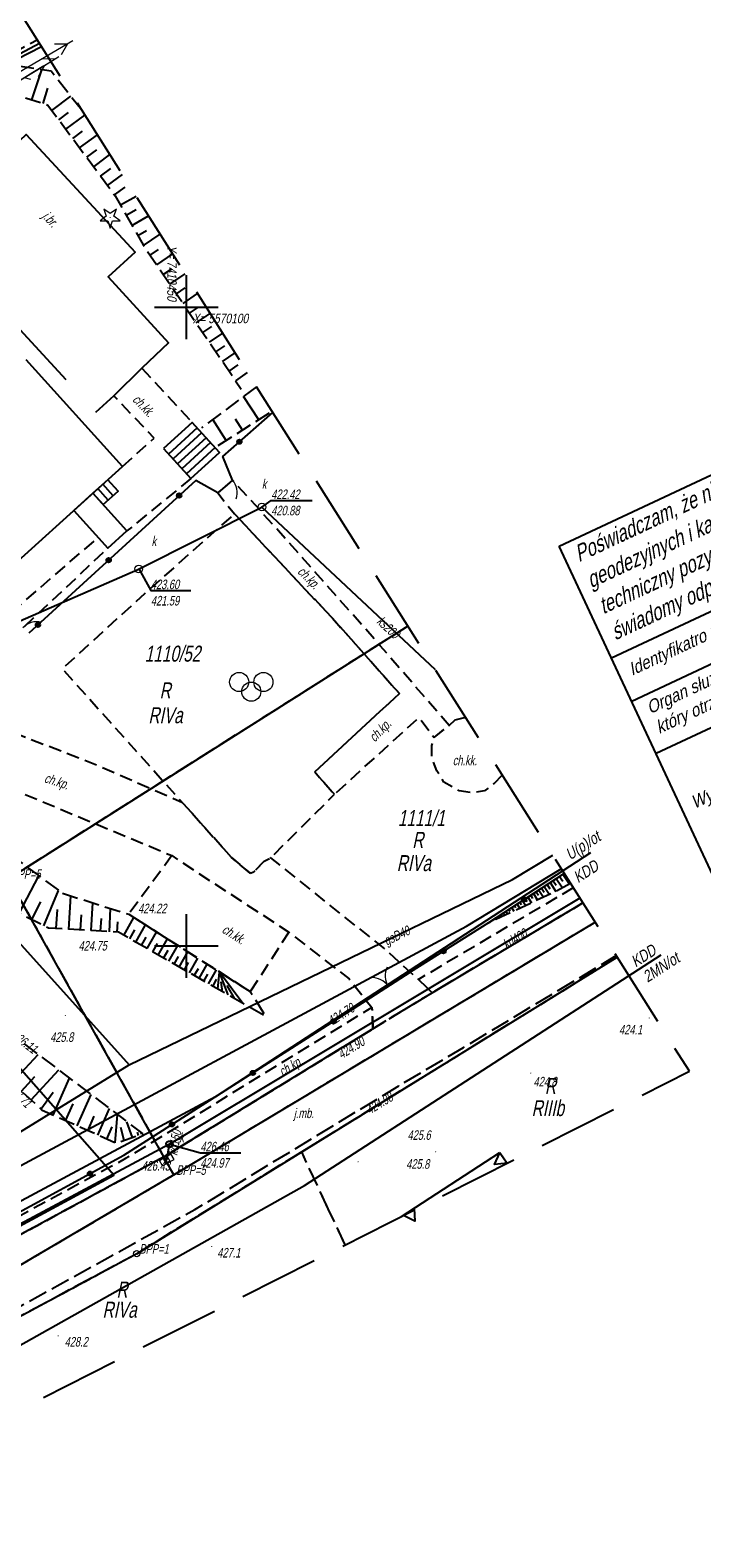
# Model space of a CAD drawing. Header units: metres. Extents: x 7409830 to 7410585, y 5569753 to 5570192.
# Tile 32 of 34: x 7410438 to 7410490, y 5570004 to 5570122. Entities that reach past the tile are written whole.
import ezdxf
from ezdxf.enums import TextEntityAlignment as Align

# ---------------------------------------------------------------- set-up
doc = ezdxf.new("R2010")
doc.units = ezdxf.units.M
doc.header["$MEASUREMENT"] = 0
for name, pattern in [('1.5_0.5', [2, 1.5, -0.5]), ('218-500', [1, 0.5, -0.5]), ('DGN Style 3', [8.758007, 6.255719, -2.502288]), ('mz1.0_0.5', [1.5, 1, -0.5]), ('mz1.25_0.5', [1.75, 1.25, -0.5])]:
    doc.linetypes.add(name, pattern=pattern)
for name, color, linetype in [('202-Punkt graniczny stabilizowany trwale', 8, 'Continuous'), ('203-Punkt załamania granicy działki nie stabilizowany', 8, 'Continuous'), ('209-Opis konturu klasyfikacyjnego', 8, 'Continuous'), ('210-Oznaczenie użytku', 8, 'Continuous'), ('211-Nr działki', 8, 'Continuous'), ('217-Granica konturu klasyfikcyjnego', 8, 'Continuous'), ('218-Granica użytku', 8, 'Continuous'), ('219-Linia granicy', 8, 'Continuous'), ('312-Budynek (powierzchnia)', 8, 'Continuous'), ('352-schody (powierzchnia)', 8, 'Continuous'), ('_BPP1-2', 8, 'Continuous'), ('_BPP3-5', 8, 'Continuous'), ('_MAPA', 8, 'Continuous'), ('_MAPA-TABELKA', 8, 'Continuous'), ('_MPZP_linie zagospodarowania', 8, 'Continuous'), ('_MPZP_NLZ', 8, 'Continuous'), ('_Zakres', 8, 'Continuous'), ('brama (linia)', 8, 'Continuous'), ('brama (linia) - symbol', 8, 'Continuous'), ('chodnik (powierzchnia)', 8, 'Continuous'), ('chodnik (powierzchnia)-Atr17', 8, 'Continuous'), ('drzewo iglaste (punkt)', 8, 'Continuous'), ('furtka (linia)', 8, 'Continuous'), ('furtka (linia) - symbol', 8, 'Continuous'), ('jezdnia (powierzchnia)', 8, 'Continuous'), ('jezdnia (powierzchnia)-Atr17', 8, 'Continuous'), ('komora podziemna - przewód kanalizacyjny (powierzchnia)', 8, 'Continuous'), ('kratka ściekowa (punkt)', 8, 'Continuous'), ('krawężnik (linia)', 8, 'Continuous'), ('latarnia na słupie lub maszcie (punkt)', 8, 'Continuous'), ('mapa krzyze', 8, 'Continuous'), ('ogrodzenie trwałe (linia)', 8, 'Continuous'), ('plac gier i zabaw (powierzchnia)', 8, 'Continuous'), ('plac gier i zabaw (powierzchnia) - symbol', 8, 'Continuous'), ('przewód elektroenergetyczny (linia)', 8, 'Continuous'), ('przewód elektroenergetyczny niskiego napięcia (linia) - symbol', 8, 'Continuous'), ('przewód gazowy (linia)', 8, 'Continuous'), ('przewód gazowy (linia)-Atr1', 8, 'Continuous'), ('przewód kanalizacyjny (linia)', 8, 'Continuous'), ('przewód kanalizacyjny (linia)-Atr1', 8, 'Continuous'), ('przewód telekomunikacyjny (linia) - symbol', 8, 'Continuous'), ('przewód wodociągowy (linia)', 8, 'Continuous'), ('punkt o określonej wysokości (sieć kanalizacyjna)', 8, 'Continuous'), ('punkt o określonej wysokości (sieć kanalizacyjna)-Atr2', 8, 'Continuous'), ('punkt o określonej wysokości (sieć kanalizacyjna)-Atr3', 8, 'Continuous'), ('punkt wysokościowy naturalny', 8, 'Continuous'), ('punkt wysokościowy naturalny-Atr2', 8, 'Continuous'), ('punkt wysokościowy sztuczny', 8, 'Continuous'), ('punkt wysokościowy sztuczny-Atr2', 8, 'Continuous'), ('skarpa nieumocniona (powierzchnia)', 8, 'Continuous'), ('studzienka okrągła - przewód kanalizacyjny (punkt)', 8, 'Continuous'), ('studzienka okrągła - przewód kanalizacyjny (punkt)-Atr17', 8, 'Continuous'), ('SUPE04', 8, 'Continuous'), ('właz okrągły - siec kanalizacyjna (punkt)', 8, 'Continuous'), ('właz okrągły - siec kanalizacyjna (punkt)-Atr17', 8, 'Continuous')]:
    doc.layers.add(name, color=color, linetype=linetype)
doc.styles.add('mk2012', font='ITALIC_1250.shx', dxfattribs={"width": 0.8, "height": 0.9})
doc.styles.get("Standard").update_dxf_attribs({"font": 'arial.ttf'})
doc.styles.add('Style-WORKING_1250 I 0.20944', font='WORKING_1250.shx', dxfattribs={"oblique": 12})

# ---------------------------------------------------------------- blocks, each defined once
blk = doc.blocks.new('203_1')
at = {"layer": '203-Punkt załamania granicy działki nie stabilizowany', "linetype": 'Continuous', "lineweight": 13}
h = blk.add_hatch(color=96, dxfattribs=at)
edge = h.paths.add_edge_path()
edge.add_arc((0, 0), 0.45, 0, 360)
blk = doc.blocks.new('202_1')
at = {"layer": '202-Punkt graniczny stabilizowany trwale', "color": 96, "linetype": 'Continuous', "lineweight": 13}
blk.add_circle((0, 0), 2.5, dxfattribs=at)
blk = doc.blocks.new('506_1')
at = {"layer": 'punkt o określonej wysokości (sieć kanalizacyjna)', "color": 36, "linetype": 'Continuous', "lineweight": 13}
blk.add_circle((0, 0), 3, dxfattribs=at)
blk = doc.blocks.new('515_2')
at = {"layer": 'latarnia na słupie lub maszcie (punkt)', "color": 7, "linetype": 'Continuous', "lineweight": 13}
for p, q in [((0, 7.5), (0, 12.5)), ((7.5, 0), (12.5, 0)), ((-12.5, 0), (-7.5, 0)), ((0, -12.5), (0, -7.5))]:
    blk.add_line(p, q, dxfattribs=at)
blk = doc.blocks.new('921_1')
at = {"layer": 'drzewo iglaste (punkt)', "linetype": 'Continuous', "lineweight": 13}
h = blk.add_hatch(color=96, dxfattribs=at)
edge = h.paths.add_edge_path()
edge.add_arc((0, 0), 0.45, 0, 360)
at = {"layer": 'drzewo iglaste (punkt)', "color": 96, "linetype": 'Continuous', "lineweight": 13}
for p, q in [((-3, 1), (-7.9, -2.6)), ((-4.9, 6.7), (-3, 1)), ((0, 3.2), (-4.9, 6.7)), ((4.9, 6.7), (0, 3.2)), ((3, 1), (4.9, 6.7)), ((7.9, -2.6), (3, 1)), ((-7.9, -2.6), (-1.9, -2.6)), ((-1.9, -2.6), (0, -8.3)), ((0, -8.3), (1.9, -2.6)), ((1.9, -2.6), (7.9, -2.6))]:
    blk.add_line(p, q, dxfattribs=at)
blk = doc.blocks.new('801_1')
at = {"layer": 'punkt wysokościowy naturalny', "linetype": 'Continuous', "lineweight": 13}
h = blk.add_hatch(color=7, dxfattribs=at)
edge = h.paths.add_edge_path()
edge.add_arc((0, 0), 0.45, 0, 360)
blk = doc.blocks.new('BS04_1')
at = {"layer": 'plac gier i zabaw (powierzchnia) - symbol', "color": 7, "linetype": 'Continuous', "lineweight": 13}
for centre in [(-9.5, 7.5), (9.5, 7.5), (0, 0)]:
    blk.add_circle(centre, 7.5, dxfattribs=at)
blk = doc.blocks.new('US05_2')
at = {"layer": 'kratka ściekowa (punkt)', "color": 7, "linetype": 'Continuous', "lineweight": 13}
for p, q in [((-5.2, -2.5), (-5.2, 2.5)), ((-5.2, 2.5), (-1.8, 2.5)), ((-1.8, -2.5), (-1.8, 2.5)), ((-1.8, 2.5), (1.8, 2.5)), ((1.8, -2.5), (1.8, 2.5)), ((1.8, 2.5), (5.2, 2.5)), ((5.2, -2.5), (5.2, 2.5)), ((-5.2, -2.5), (-1.8, -2.5)), ((-1.8, -2.5), (1.8, -2.5)), ((1.8, -2.5), (5.2, -2.5))]:
    blk.add_line(p, q, dxfattribs=at)
blk = doc.blocks.new('US22_1')
at = {"layer": 'właz okrągły - siec kanalizacyjna (punkt)', "color": 7, "linetype": 'Continuous', "lineweight": 13}
blk.add_circle((0, 0), 2.5, dxfattribs=at)
blk = doc.blocks.new('PW01_1')
at = {"layer": 'punkt o określonej wysokości (sieć kanalizacyjna)', "linetype": 'Continuous', "lineweight": 13}
h = blk.add_hatch(color=36, dxfattribs=at)
edge = h.paths.add_edge_path()
edge.add_arc((0, 0), 0.45, 0, 360)
blk = doc.blocks.new('OK02_2')
at = {"layer": 'brama (linia) - symbol', "color": 7, "linetype": 'Continuous', "lineweight": 13}
for centre, start, end in [((-15, 0), 0, 60), ((15, 0), 120, 180)]:
    blk.add_arc(centre, 15, start, end, dxfattribs=at)
blk = doc.blocks.new('OK04_2')
at = {"layer": 'furtka (linia) - symbol', "color": 7, "linetype": 'Continuous', "lineweight": 13}
blk.add_arc((15, 0), 15, 120, 180, dxfattribs=at)
blk = doc.blocks.new('PW01_2')
at = {"layer": 'punkt wysokościowy naturalny', "linetype": 'Continuous', "lineweight": 13}
h = blk.add_hatch(color=7, dxfattribs=at)
edge = h.paths.add_edge_path()
edge.add_arc((0, 0), 0.45, 0, 360)
blk = doc.blocks.new('PW02_1')
at = {"layer": 'punkt wysokościowy sztuczny', "linetype": 'Continuous', "lineweight": 13}
h = blk.add_hatch(color=7, dxfattribs=at)
edge = h.paths.add_edge_path()
edge.add_arc((0, 0), 0.45, 0, 360)
blk = doc.blocks.new('PT01_1')
at = {"layer": 'przewód telekomunikacyjny (linia) - symbol', "color": 30, "linetype": 'Continuous', "lineweight": 13}
for p, q in [((6.5, 0), (0, 0)), ((6.5, 0), (16.5, 0)), ((16.5, 0), (26.5, 0)), ((26.5, 0), (36.5, 0)), ((36.5, 0), (27.8, -5)), ((36.5, 0), (46.5, 0)), ((46.5, 0), (37.8, 5)), ((46.5, 0), (50, 0))]:
    blk.add_line(p, q, dxfattribs=at)
blk = doc.blocks.new('506_3')
at = {"layer": 'studzienka okrągła - przewód kanalizacyjny (punkt)', "color": 36, "linetype": 'Continuous', "lineweight": 13}
blk.add_circle((0, 0), 3, dxfattribs=at)
blk = doc.blocks.new('SUPE04')
at = {"layer": 'SUPE04', "color": 1, "linetype": 'Continuous', "lineweight": 13}
blk.add_line((5.25, 0), (0.25, 0), dxfattribs=at)
at = {"layer": 'SUPE04', "color": 1, "linetype": 'Continuous', "lineweight": 13, "flags": 128}
blk.add_lwpolyline([(3.9, 0.5), (4.77, 0), (3.9, -0.5)], dxfattribs=at)
blk = doc.blocks.new('140_1')
at = {"layer": '_BPP1-2', "linetype": 'Continuous', "lineweight": 0}
h = blk.add_hatch(color=141, dxfattribs=at)
edge = h.paths.add_edge_path()
edge.add_arc((0, 0), 0.045, 0, 360)
blk = doc.blocks.new('140_2')
at = {"layer": '_BPP3-5', "linetype": 'Continuous', "lineweight": 0}
h = blk.add_hatch(color=1, dxfattribs=at)
edge = h.paths.add_edge_path()
edge.add_arc((0, 0), 0.045, 0, 360)
blk = doc.blocks.new('A$C92b4fa8d')
at = {"layer": 'ogrodzenie trwałe (linia)', "linetype": 'Continuous'}
h = blk.add_hatch(color=256, dxfattribs=at)
edge = h.paths.add_edge_path()
edge.add_arc((254.16, 139.47), 0.175, 0, 360)
h = blk.add_hatch(color=256, dxfattribs=at)
edge = h.paths.add_edge_path()
edge.add_arc((249.44, 135.26), 0.175, 0, 360)
h = blk.add_hatch(color=256, dxfattribs=at)
edge = h.paths.add_edge_path()
edge.add_arc((243.91, 130.2), 0.175, 0, 360)
h = blk.add_hatch(color=256, dxfattribs=at)
edge = h.paths.add_edge_path()
edge.add_arc((238.37, 125.14), 0.175, 0, 360)
h = blk.add_hatch(color=256, dxfattribs=at)
edge = h.paths.add_edge_path()
edge.add_arc((276.47, 103.63), 0.175, 0, 360)
h = blk.add_hatch(color=256, dxfattribs=at)
edge = h.paths.add_edge_path()
edge.add_arc((270.15, 99.59), 0.175, 0, 360)
h = blk.add_hatch(color=256, dxfattribs=at)
edge = h.paths.add_edge_path()
edge.add_arc((261.53, 94.09), 0.175, 0, 360)
h = blk.add_hatch(color=256, dxfattribs=at)
edge = h.paths.add_edge_path()
edge.add_arc((255.21, 90.06), 0.175, 0, 360)
h = blk.add_hatch(color=256, dxfattribs=at)
edge = h.paths.add_edge_path()
edge.add_arc((248.88, 86.03), 0.175, 0, 360)
h = blk.add_hatch(color=256, dxfattribs=at)
edge = h.paths.add_edge_path()
edge.add_arc((242.45, 82.18), 0.175, 0, 360)
at = {"layer": '217-Granica konturu klasyfikcyjnego', "linetype": '1.5_0.5', "flags": 128}
for points in [[(267.36, 125.04), (236.08, 105.26)], [(236.08, 105.26), (249.01, 82.08)], [(249.01, 82.08), (282.03, 101.86)], [(283.77, 99.12), (259.04, 83.88)], [(259.04, 83.88), (246.11, 75.91)], [(261.12, 79.43), (259.04, 83.88)], [(222.51, 66.51), (249.01, 82.08)], [(262.45, 76.59), (261.12, 79.43)], [(246.11, 75.91), (227.88, 66.12)]]:
    blk.add_lwpolyline(points, dxfattribs=at)
at = {"layer": '218-Granica użytku', "linetype": '218-500', "flags": 128}
for points in [[(267.36, 125.04), (236.08, 105.26)], [(236.08, 105.26), (249.01, 82.08)], [(249.01, 82.08), (282.03, 101.86)], [(259.04, 83.88), (283.77, 99.12)], [(246.11, 75.91), (259.04, 83.88)], [(261.12, 79.43), (259.04, 83.88)], [(222.51, 66.51), (249.01, 82.08)], [(262.45, 76.59), (261.12, 79.43)], [(227.88, 66.12), (246.11, 75.91)]]:
    blk.add_lwpolyline(points, dxfattribs=at)
at = {"layer": '219-Linia granicy', "linetype": 'Continuous', "flags": 128}
for points in [[(238.66, 170.39), (200.82, 151)], [(267.36, 125.04), (236.08, 105.26)], [(249.01, 82.08), (236.08, 105.26)], [(249.01, 82.08), (282.03, 101.86)], [(246.11, 75.91), (283.77, 99.12)], [(249.01, 82.08), (192.01, 48.61)], [(246.11, 75.91), (227.88, 66.12)]]:
    blk.add_lwpolyline(points, dxfattribs=at)
at = {"layer": '312-Budynek (powierzchnia)', "linetype": 'Continuous', "flags": 128}
for points in [[(245, 137.54), (237.46, 145.89)], [(233.77, 127.4), (245, 137.54)]]:
    blk.add_lwpolyline(points, dxfattribs=at)
at = {"layer": '352-schody (powierzchnia)', "linetype": 'Continuous', "flags": 128}
for points in [[(248.21, 138.94), (250.36, 136.59), (252.6, 138.63), (250.45, 140.99), (248.21, 138.94)], [(243.84, 136.49), (242.68, 135.45), (243.49, 134.55), (244.65, 135.59), (243.84, 136.49)], [(242.68, 135.45), (241.18, 134.09), (243.85, 131.14), (245.35, 132.49), (242.68, 135.45)]]:
    blk.add_lwpolyline(points, close=True, dxfattribs=at)
for points in [[(250.85, 140.56), (248.61, 138.51)], [(251.2, 140.17), (248.96, 138.13)], [(251.55, 139.79), (249.31, 137.74)], [(251.9, 139.4), (249.66, 137.36)], [(252.25, 139.02), (250.01, 136.97)], [(243.88, 134.89), (243.07, 135.8)], [(244.26, 135.24), (243.45, 136.14)]]:
    blk.add_lwpolyline(points, dxfattribs=at)
at = {"layer": '_MAPA-TABELKA', "linetype": 'Continuous', "ltscale": 1.5}
for p, q in [((283.32, 122.56), (338.58, 148.4)), ((284.9, 119.17), (340.17, 145.01)), ((286.81, 115.09), (342.07, 140.93))]:
    blk.add_line(p, q, dxfattribs=at)
at = {"layer": '_MAPA-TABELKA', "linetype": 'Continuous', "ltscale": 1.5, "flags": 128}
blk.add_lwpolyline([(279.23, 131.3), (334.49, 157.15), (353.02, 117.53), (297.75, 91.69), (279.23, 131.3)], close=True, dxfattribs=at)
at = {"layer": '_MPZP_linie zagospodarowania', "linetype": 'Continuous', "flags": 128}
for points in [[(281.68, 107.29), (252.28, 88.2), (194.31, 57.15), (92.27, 3.45), (83.87, -3.19), (-4.32, -35.2)], [(93.12, -13.81), (93.15, -8.97), (96.38, -6.08), (154.21, 24.26), (223, 60.93), (259.25, 81.26), (287.2, 99.31)]]:
    blk.add_lwpolyline(points, dxfattribs=at)
at = {"layer": '_MPZP_NLZ', "linetype": 'Continuous'}
for p, q in [((273.44, 83.09), (274.56, 83.82)), ((274.56, 83.82), (275.15, 82.99)), ((267.99, 79.55), (273.44, 83.09)), ((266.87, 78.82), (267.99, 79.55))]:
    blk.add_line(p, q, dxfattribs=at)
at = {"layer": '_MPZP_NLZ', "linetype": 'Continuous', "flags": 128}
for points in [[(274.57, 83.81), (275.14, 83), (274.15, 82.9), (274.57, 83.81)], [(267.02, 78.91), (267.85, 79.46), (267.91, 78.46), (267.02, 78.91)]]:
    blk.add_lwpolyline(points, close=True, dxfattribs=at)
at = {"layer": '_Zakres', "linetype": 'DGN Style 3', "flags": 128}
blk.add_lwpolyline([(-38.44, 57.31), (8.32, -51.55), (289.42, 90.19), (230.61, 183.12), (-38.44, 57.31)], close=True, dxfattribs=at)
at = {"layer": 'brama (linia)', "linetype": 'Continuous', "flags": 128}
blk.add_lwpolyline([(264.1, 95.73), (267.53, 97.95)], dxfattribs=at)
at = {"layer": 'chodnik (powierzchnia)', "linetype": 'mz1.0_0.5', "flags": 128}
for points in [[(164.56, 130.64), (165.31, 131.08), (165.09, 131.46), (178.64, 138.9), (200.74, 150.92), (201.67, 150.9), (225.03, 163.7), (238.31, 170.94)], [(246.5, 145.24), (250.45, 140.99)], [(245, 137.54), (247.48, 139.76), (244.32, 143.06)], [(250.36, 136.59), (245.35, 132.49)], [(218.42, 129.79), (220.52, 127.51), (226.62, 132.97), (234.31, 124.38), (243.09, 131.98)], [(230.79, 118.82), (235.46, 123.28), (243.85, 131.14)], [(274.75, 113.37), (274.1, 112.69), (273.36, 112.15), (272.43, 111.98), (271.39, 112.15), (270.18, 112.83), (269.62, 113.72), (269.25, 114.75), (269.25, 115.68), (269.41, 116.31), (270.6, 117.26), (271.06, 117.69), (271.08, 117.7)], [(271.06, 117.69), (271.81, 117.89), (271.89, 117.88)], [(248.87, 107.07), (245.49, 102.48)], [(280.32, 104.55), (268.19, 97.38), (269.27, 96.34), (281.08, 103.37)], [(258.04, 101.07), (255.01, 96.43), (245.49, 102.48)]]:
    blk.add_lwpolyline(points, dxfattribs=at)
for points in [[(269.41, 116.31), (270.6, 117.26), (265.2, 123.5), (257.22, 132.51), (253.62, 136.47), (252.47, 135.47), (253.77, 133.83), (261.61, 125.48), (266.7, 119.76), (260.06, 113.63), (261.61, 111.87), (268.24, 117.89), (269.41, 116.31)], [(264.62, 93.51), (269.27, 96.34), (268.19, 97.38), (267.53, 97.95), (265.63, 99.71), (256.62, 106.9), (256.09, 106.64), (255.3, 105.81), (254.99, 105.69), (253.54, 106.93), (249.71, 111.21), (243.11, 114.09), (236.21, 116.79), (230.79, 118.82), (228.14, 116.64), (229.62, 115.12), (231.58, 114.28), (248.87, 107.07), (258.04, 101.07), (262.76, 97.42), (264.1, 95.73), (264.55, 95.19), (264.62, 93.51)], [(264.62, 93.51), (264.55, 95.19), (245.24, 83.35), (225.02, 72.41), (206.11, 62.66), (207.03, 61.38), (225.8, 71.32), (248.29, 83.53), (264.62, 93.51)]]:
    blk.add_lwpolyline(points, close=True, dxfattribs=at)
at = {"layer": 'furtka (linia)', "linetype": 'Continuous', "flags": 128}
blk.add_lwpolyline([(253.62, 136.47), (252.47, 135.47)], dxfattribs=at)
at = {"layer": 'jezdnia (powierzchnia)', "linetype": '1.5_0.5', "flags": 128}
blk.add_lwpolyline([(281.08, 103.37), (269.27, 96.34), (264.62, 93.51), (248.29, 83.53), (225.8, 71.32), (207.03, 61.38), (209.5, 57.17), (228.48, 67.09), (250.66, 79.36), (266.67, 89.06), (271.72, 92.06), (283.69, 99.24)], dxfattribs=at)
at = {"layer": 'komora podziemna - przewód kanalizacyjny (powierzchnia)', "linetype": 'Continuous', "flags": 128}
blk.add_lwpolyline([(248.48, 84.33), (248.45, 84.37), (248.44, 84.42), (248.43, 84.48), (248.43, 84.53), (248.45, 84.58), (248.48, 84.62), (248.51, 84.66), (248.55, 84.69), (248.6, 84.72), (248.65, 84.73), (248.7, 84.73), (248.75, 84.72), (248.8, 84.7), (248.84, 84.67), (248.88, 84.63), (248.91, 84.59), (248.92, 84.54), (248.93, 84.48), (248.93, 84.43), (248.91, 84.38), (248.88, 84.34), (248.85, 84.3), (248.81, 84.27), (248.76, 84.24), (248.71, 84.23), (248.66, 84.23), (248.61, 84.24), (248.56, 84.26), (248.52, 84.29), (248.48, 84.33)], close=True, dxfattribs=at)
at = {"layer": 'krawężnik (linia)', "linetype": 'Continuous', "flags": 128}
for points in [[(233.24, 159.59), (237.46, 163.53), (246, 154.32), (243.87, 152.37), (248.6, 147.22), (246.5, 145.24), (244.32, 143.06), (242.89, 141.77)], [(225.2, 160.85), (233.92, 151.51), (240.56, 144.35)], [(269.27, 96.34), (281.08, 103.37)], [(264.62, 93.51), (248.29, 83.53), (225.8, 71.32), (207.03, 61.38)]]:
    blk.add_lwpolyline(points, dxfattribs=at)
at = {"layer": 'mapa krzyze', "linetype": 'Continuous'}
for p, q in [((250, 152.5), (250, 147.5)), ((247.5, 150), (252.5, 150)), ((250, 102.5), (250, 97.5)), ((247.5, 100), (252.5, 100))]:
    blk.add_line(p, q, dxfattribs=at)
at = {"layer": 'ogrodzenie trwałe (linia)', "linetype": 'Continuous', "flags": 128}
for points in [[(253.62, 136.47), (252.85, 138.32), (256.78, 141.76)], [(252.47, 135.47), (250.75, 136.45), (237.65, 124.48)], [(279.61, 105.68), (273.68, 101.8), (267.53, 97.95)], [(206.11, 62.66), (224.88, 72.71), (235.39, 78.34), (245.11, 83.62), (264.1, 95.73)]]:
    blk.add_lwpolyline(points, dxfattribs=at)
at = {"layer": 'ogrodzenie trwałe (linia)', "linetype": 'Continuous'}
for centre in [(254.16, 139.47), (249.44, 135.26), (243.91, 130.2), (238.37, 125.14), (276.47, 103.63), (270.15, 99.59), (261.53, 94.09), (255.21, 90.06), (248.88, 86.03), (242.45, 82.18)]:
    blk.add_circle(centre, 0.175, dxfattribs=at)
at = {"layer": 'plac gier i zabaw (powierzchnia)', "linetype": 'mz1.0_0.5', "flags": 128}
blk.add_lwpolyline([(260.06, 113.63), (266.7, 119.76), (261.61, 125.48), (253.77, 133.83), (246.75, 127.59), (240.28, 121.7), (249.71, 111.21), (253.54, 106.93), (254.99, 105.69), (255.3, 105.81), (256.09, 106.64), (256.62, 106.9), (261.61, 111.87), (260.06, 113.63)], close=True, dxfattribs=at)
at = {"layer": 'przewód elektroenergetyczny (linia)', "linetype": 'Continuous', "flags": 128}
blk.add_lwpolyline([(211.93, 54.83), (209.83, 63.45), (244.31, 82.06), (215.57, 114.69), (213.49, 113.75)], dxfattribs=at)
at = {"layer": 'przewód gazowy (linia)', "linetype": 'Continuous', "flags": 128}
for points in [[(222.29, 150.07), (218.54, 153.89), (202.26, 139.44), (210.1, 129.99), (245.52, 90.69)], [(171.91, 48.43), (201.52, 64.08), (212.53, 70.41), (245.52, 90.69), (275.57, 105.21), (278.71, 107.1)]]:
    blk.add_lwpolyline(points, dxfattribs=at)
at = {"layer": 'przewód kanalizacyjny (linia)', "linetype": 'Continuous', "flags": 128}
for points in [[(246.21, 129.46), (255.93, 134.36), (269.5, 121.65)], [(221.32, 122.22), (235.95, 125), (246.21, 129.46)], [(280.83, 103.75), (248.68, 84.48), (195.44, 56.02), (193.29, 56.18)], [(248.46, 83.25), (248.68, 84.48)]]:
    blk.add_lwpolyline(points, dxfattribs=at)
at = {"layer": 'przewód wodociągowy (linia)', "linetype": 'Continuous', "flags": 128}
for points in [[(238.5, 170.64), (222.91, 162.35), (195.5, 146.15)], [(168.53, 44.91), (200.87, 62.41), (232.03, 80.16), (271.96, 101.54), (279.38, 106.04)]]:
    blk.add_lwpolyline(points, dxfattribs=at)
at = {"layer": 'punkt o określonej wysokości (sieć kanalizacyjna)-Atr2', "flags": 128}
for points in [[(255.93, 134.36), (256.65, 134.88), (259.86, 134.88)], [(246.27, 129.51), (247.22, 127.82), (250.36, 127.82)], [(248.68, 84.48), (251.1, 83.81), (254.28, 83.81)]]:
    blk.add_lwpolyline(points, dxfattribs=at)
at = {"layer": 'skarpa nieumocniona (powierzchnia)', "linetype": 'Continuous'}
for p, q in [((236.9, 102.55), (238.44, 105.5)), ((278.75, 105.11), (278.98, 104.76)), ((278.99, 105.28), (279.48, 104.54)), ((279.25, 105.44), (279.5, 105.06)), ((279.51, 105.61), (280.02, 104.84)), ((238.83, 101.58), (239.99, 104.35)), ((240.8, 101.3), (240.96, 103.92)), ((276.99, 103.96), (277.14, 103.72)), ((277.2, 104.1), (277.53, 103.59)), ((277.41, 104.24), (277.59, 103.97)), ((277.62, 104.38), (277.99, 103.81)), ((277.84, 104.52), (278.03, 104.22)), ((278.05, 104.66), (278.46, 104.03)), ((278.27, 104.8), (278.49, 104.47)), ((278.51, 104.96), (278.96, 104.26)), ((237.89, 102.06), (238.59, 103.46)), ((239.8, 101.36), (239.9, 102.86)), ((242.53, 101.2), (242.66, 103.38)), ((243.97, 101.11), (244.07, 102.93)), ((275.07, 102.71), (275.2, 102.51)), ((275.28, 102.85), (275.36, 102.73)), ((275.5, 102.99), (275.67, 102.73)), ((275.71, 103.13), (275.8, 102.98)), ((275.92, 103.27), (276.13, 102.94)), ((276.13, 103.4), (276.25, 103.23)), ((276.35, 103.54), (276.6, 103.16)), ((276.56, 103.68), (276.69, 103.48)), ((276.77, 103.82), (277.06, 103.38)), ((241.71, 101.25), (241.78, 102.44)), ((243.28, 101.15), (243.34, 102.15)), ((244.59, 101.08), (244.64, 101.9)), ((245.1, 100.83), (245.89, 102.22)), ((246.03, 100.3), (246.8, 101.65)), ((273.79, 101.87), (273.8, 101.86)), ((274, 102.01), (274.02, 101.99)), ((274.22, 102.15), (274.27, 102.07)), ((274.43, 102.29), (274.47, 102.24)), ((274.64, 102.43), (274.73, 102.29)), ((274.86, 102.57), (274.91, 102.48)), ((245.57, 100.56), (245.96, 101.25)), ((246.48, 100.04), (246.86, 100.7)), ((246.93, 99.79), (247.67, 101.09)), ((247.8, 99.29), (248.52, 100.56)), ((247.37, 99.54), (247.73, 100.18)), ((248.22, 99.05), (248.58, 99.67)), ((248.64, 98.81), (249.34, 100.04)), ((249.05, 98.58), (249.39, 99.18)), ((249.45, 98.35), (250.13, 99.53)), ((249.85, 98.12), (250.18, 98.7)), ((250.24, 97.9), (250.89, 99.05)), ((250.62, 97.68), (250.95, 98.24)), ((251, 97.46), (251.64, 98.57)), ((251.74, 97.04), (252.36, 98.12)), ((251.37, 97.25), (251.69, 97.8)), ((252.1, 96.84), (252.36, 97.39)), ((252.46, 96.63), (252.61, 97.95)), ((253.27, 96.17), (252.61, 97.95)), ((254.44, 95.5), (252.61, 97.95)), ((252.84, 96.42), (252.72, 97.18)), ((253.79, 95.87), (253.2, 96.91)), ((236.36, 89.31), (238.39, 91.51)), ((237.08, 88.64), (238.13, 89.77)), ((237.83, 87.95), (240, 90.29)), ((238.6, 87.23), (239.57, 88.56)), ((239.57, 86.75), (240.85, 89.64)), ((240.54, 86.32), (241.13, 87.65)), ((241.45, 85.91), (242.54, 88.36)), ((242.29, 85.54), (242.79, 86.67)), ((243.06, 85.19), (243.98, 87.27)), ((244.43, 84.59), (244.6, 86.8)), ((245.79, 85), (245.35, 86.23)), ((243.77, 84.88), (244.18, 85.84)), ((245.12, 84.77), (244.86, 85.78)), ((246.26, 85.17), (246.17, 85.42)), ((246.5, 85.26), (246.46, 85.39))]:
    blk.add_line(p, q, dxfattribs=at)
at = {"layer": 'skarpa nieumocniona (powierzchnia)', "linetype": 'mz1.25_0.5', "flags": 128}
for points in [[(241.8, 165.42), (239.42, 168.47), (236.27, 168.97)], [(235.72, 166.94), (239.15, 165.83), (244.43, 158.72), (246.61, 154.89), (254.3, 143.6)], [(247.71, 156.08), (247.71, 156.09), (247.71, 156.09)], [(255.5, 143.78), (251.2, 140.56)], [(252.5, 139.18), (256.72, 141.86)]]:
    blk.add_lwpolyline(points, dxfattribs=at)
at = {"layer": 'skarpa nieumocniona (powierzchnia)', "linetype": 'Continuous', "flags": 128}
for points in [[(237.9, 166.24), (238.67, 168.59)], [(238.77, 165.95), (239.15, 167.14)], [(239.46, 165.41), (240.94, 166.52)], [(240.01, 164.68), (240.76, 165.24)], [(240.55, 163.94), (242.04, 165.05)], [(241.1, 163.21), (241.87, 163.78)], [(241.64, 162.47), (243.03, 163.49)], [(242.19, 161.74), (242.98, 162.32)], [(242.74, 161), (244, 161.95)], [(243.28, 160.27), (244.09, 160.87)], [(243.83, 159.53), (244.99, 160.4)], [(244.37, 158.8), (245.2, 159.41)], [(244.84, 158.01), (246.06, 158.7)], [(245.29, 157.21), (246.08, 157.66)], [(245.74, 156.41), (247.04, 157.16)], [(246.19, 155.62), (246.89, 156.02)], [(246.65, 154.83), (247.95, 155.72)], [(247.16, 154.08), (247.83, 154.53)], [(247.68, 153.32), (248.93, 154.17)], [(248.19, 152.56), (248.86, 153.02)], [(248.71, 151.81), (249.91, 152.62)], [(249.22, 151.05), (249.9, 151.51)], [(249.74, 150.29), (250.88, 151.07)], [(250.26, 149.54), (250.95, 150)], [(250.78, 148.78), (251.87, 149.52)], [(251.29, 148.02), (251.99, 148.49)], [(251.81, 147.26), (252.85, 147.97)], [(252.32, 146.51), (253.02, 146.98)], [(252.84, 145.75), (253.83, 146.42)], [(253.35, 144.99), (254.06, 145.48)], [(253.87, 144.24), (254.8, 144.88)], [(255.67, 141.18), (254.49, 143.02)], [(253.13, 139.58), (252.09, 141.22)], [(254.4, 140.38), (253.85, 141.25)]]:
    blk.add_lwpolyline(points, dxfattribs=at)
at = {"layer": 'skarpa nieumocniona (powierzchnia)', "linetype": 'mz1.25_0.5', "flags": 128}
for points in [[(240.29, 104.13), (245.49, 102.48), (255.01, 96.43), (256.23, 94.48), (244.68, 101.07), (239.2, 101.4), (236.57, 102.72), (226.61, 111.43), (227.94, 113.28), (240.29, 104.13)], [(228.21, 102.95), (236.15, 93.21), (246.59, 85.29), (244.51, 84.55), (238.71, 87.13), (232.47, 92.91), (226.93, 100.12), (221.04, 107.31), (224.55, 109.42), (228.21, 102.95)], [(280.11, 104.89), (279.02, 104.29), (273.68, 101.8), (279.61, 105.68), (280.11, 104.89)]]:
    blk.add_lwpolyline(points, close=True, dxfattribs=at)
at = {"layer": '202-Punkt graniczny stabilizowany trwale', "linetype": 'Continuous', "xscale": 0.1, "yscale": 0.1, "zscale": 0.1}
blk.add_blockref('202_1', (246.11, 75.91), dxfattribs=at)
at = {"layer": '203-Punkt załamania granicy działki nie stabilizowany', "linetype": 'Continuous', "xscale": 0.1, "yscale": 0.1, "zscale": 0.1}
blk.add_blockref('203_1', (249.01, 82.08), dxfattribs=at)
at = {"layer": '_BPP1-2', "linetype": 'Continuous'}
blk.add_blockref('140_1', (246.11, 75.91), dxfattribs=at)
at = {"layer": '_BPP3-5', "linetype": 'Continuous'}
blk.add_blockref('140_2', (249.01, 82.08), dxfattribs=at)
at = {"layer": 'brama (linia) - symbol', "linetype": 'Continuous', "xscale": 0.1, "yscale": 0.1, "zscale": 0.1, "rotation": 32.912}
blk.add_blockref('OK02_2', (265.82, 96.84), dxfattribs=at)
at = {"layer": 'drzewo iglaste (punkt)', "linetype": 'Continuous', "xscale": 0.1, "yscale": 0.1, "zscale": 0.1}
blk.add_blockref('921_1', (244.03, 157.02), dxfattribs=at)
at = {"layer": 'furtka (linia) - symbol', "linetype": 'Continuous', "xscale": 0.1, "yscale": 0.1, "zscale": 0.1}
for p, rotation in [((253.62, 136.47), 221.009), ((237.19, 124.91), 316.9309999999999)]:
    blk.add_blockref('OK04_2', p, dxfattribs=dict(at, rotation=rotation))
at = {"layer": 'kratka ściekowa (punkt)', "linetype": 'Continuous', "xscale": 0.1, "yscale": 0.1, "zscale": 0.1, "rotation": 29.687}
blk.add_blockref('US05_2', (248.46, 83.25), dxfattribs=at)
at = {"layer": 'latarnia na słupie lub maszcie (punkt)', "linetype": 'Continuous', "xscale": 0.1, "yscale": 0.1, "zscale": 0.1, "rotation": 344.596}
blk.add_blockref('515_2', (236.58, 168.19), dxfattribs=at)
at = {"layer": 'plac gier i zabaw (powierzchnia) - symbol', "linetype": 'Continuous', "xscale": 0.1, "yscale": 0.1, "zscale": 0.1}
blk.add_blockref('BS04_1', (255.09, 119.91), dxfattribs=at)
at = {"layer": 'przewód elektroenergetyczny niskiego napięcia (linia) - symbol', "linetype": 'Continuous', "rotation": 30.68099999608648}
blk.add_blockref('SUPE04', (236.58, 168.19), dxfattribs=at)
at = {"layer": 'przewód telekomunikacyjny (linia) - symbol', "linetype": 'Continuous', "xscale": 0.1, "yscale": 0.1, "zscale": 0.1}
for p, rotation in [((235.77, 167.01), 31.75700000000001), ((239.38, 169.25), 211.757)]:
    blk.add_blockref('PT01_1', p, dxfattribs=dict(at, rotation=rotation))
at = {"layer": 'punkt o określonej wysokości (sieć kanalizacyjna)', "linetype": 'Continuous', "xscale": 0.1, "yscale": 0.1, "zscale": 0.1}
for name, p in [('506_1', (255.93, 134.36)), ('506_1', (246.27, 129.51)), ('PW01_1', (248.68, 84.48)), ('PW01_1', (248.46, 83.25))]:
    blk.add_blockref(name, p, dxfattribs=at)
at = {"layer": 'punkt wysokościowy naturalny', "linetype": 'Continuous', "xscale": 0.1, "yscale": 0.1, "zscale": 0.1}
for name, p in [('801_1', (240.52, 94.56)), ('PW01_2', (286.26, 94.36)), ('PW01_2', (276.99, 90.05)), ('PW01_2', (269.54, 83.88)), ('801_1', (263.46, 83.11)), ('PW01_2', (251.99, 76.47)), ('PW01_2', (239.95, 69.48))]:
    blk.add_blockref(name, p, dxfattribs=at)
at = {"layer": 'punkt wysokościowy sztuczny', "linetype": 'Continuous', "xscale": 0.1, "yscale": 0.1, "zscale": 0.1}
for p in [(245.49, 102.48), (244.68, 101.07), (264.1, 95.73), (264.62, 93.51), (266.67, 89.06), (238.71, 87.13)]:
    blk.add_blockref('PW02_1', p, dxfattribs=at)
at = {"layer": 'studzienka okrągła - przewód kanalizacyjny (punkt)', "linetype": 'Continuous', "xscale": 0.1, "yscale": 0.1, "zscale": 0.1}
for p in [(255.93, 134.36), (246.27, 129.51)]:
    blk.add_blockref('506_3', p, dxfattribs=at)
at = {"layer": 'właz okrągły - siec kanalizacyjna (punkt)', "linetype": 'Continuous', "xscale": 0.1, "yscale": 0.1, "zscale": 0.1}
blk.add_blockref('US22_1', (248.68, 84.48), dxfattribs=at)
at = {"layer": '209-Opis konturu klasyfikacyjnego', "linetype": 'Continuous', "char_height": 1.25, "attachment_point": 7, "line_spacing_factor": 0.6}
for s, insert in [('\\FWORKING_1250;\\Q12;\\H1x;\\W0.72;RIVa', (247.03, 117.42)), ('\\FWORKING_1250;\\Q12;\\H1x;\\W0.72;RIVa', (266.49, 105.84)), ('\\FWORKING_1250;\\Q12;\\H1x;\\W0.72;RIIIb', (277.06, 86.66)), ('\\FWORKING_1250;\\Q12;\\H1x;\\W0.72;RIVa', (243.43, 70.88))]:
    blk.add_mtext(s, dxfattribs=dict(at, insert=insert))
at = {"layer": '210-Oznaczenie użytku', "linetype": 'Continuous', "char_height": 1.25, "attachment_point": 7, "line_spacing_factor": 0.6}
for insert in [(247.91, 119.38), (267.71, 107.68), (278.1, 88.42), (244.53, 72.47)]:
    blk.add_mtext('\\FWORKING_1250;\\Q12;\\H1x;\\W0.72;R', dxfattribs=dict(at, insert=insert))
at = {"layer": '211-Nr działki', "linetype": 'Continuous', "char_height": 1.25, "attachment_point": 7, "line_spacing_factor": 0.6}
for s, insert in [('\\FWORKING_1250;\\Q12;\\H1x;\\W0.72;1110/52', (246.74, 122.24)), ('\\FWORKING_1250;\\Q12;\\H1x;\\W0.72;1111/1', (266.58, 109.37))]:
    blk.add_mtext(s, dxfattribs=dict(at, insert=insert))
at = {"layer": '_BPP1-2', "linetype": 'Continuous', "style": 'Style-WORKING_1250 I 0.20944', "oblique": 12, "width": 0.733333}
blk.add_text(' BPP=1', height=0.75, dxfattribs=at).set_placement((246.11, 75.91))
at = {"layer": '_BPP3-5', "linetype": 'Continuous', "style": 'Style-WORKING_1250 I 0.20944', "oblique": 12, "width": 0.733333}
for p in [(236.08, 105.26), (249.01, 82.08)]:
    blk.add_text(' BPP=5', height=0.75, dxfattribs=at).set_placement(p)
at = {"layer": '_MAPA-TABELKA', "linetype": 'Continuous', "attachment_point": 7, "rotation": 25.0613, "style": 'mk2012'}
for s, insert, char_height, line_spacing_factor in [('\\FWORKING_1250;\\Q16;\\H1x;\\W0.769231;Poświadczam, że niniejszy dokument został opracowany w wyniku prac\\Pgeodezyjnych i kartograficznych, których rezultaty zawiera operat\\Ptechniczny pozytywnie zweryfikowany. Jednocześnie informuje, że jestem\\Pświadomy odpowiedzialności karnej za złożenie fałszywego oświadczenia.', (283.79, 123.56), 1.3, 1.038462), ('\\FWORKING_1250;\\Q16;\\H1x;\\W0.9;Identyfikatro zgłoszenia prac geodezyjnych', (285.05, 120.86), 1, 1.02), ('\\FWORKING_1250;\\Q16;\\H1x;\\W0.9;Organ służby geodezyjnej, \\Pktóry otrzymał zgłoszenie', (287.18, 116.32), 1, 1.02), ('\\FWORKING_1250;\\Q16;\\H1x;\\W0.9;Wykonawca prac geodezyjnych', (289.93, 110.44), 1, 1.02)]:
    blk.add_mtext(s, dxfattribs=dict(at, insert=insert, char_height=char_height, line_spacing_factor=line_spacing_factor))
at = {"layer": '_MPZP_linie zagospodarowania', "linetype": 'Continuous', "style": 'Style-WORKING_1250 I 0.20944', "oblique": 12, "width": 0.8}
for s, rotation, p in [('U(p)/ot', 32.9992, (281.07, 107.87)), ('KDD', 32.9992, (281.31, 105.83)), ('KDD', 32.8598, (285.82, 99.23)), ('2MN/ot', 32.8598, (287.2, 98.33))]:
    blk.add_text(s, height=0.9, rotation=rotation, dxfattribs=at).set_placement(p, align=Align.MIDDLE_CENTER)
at = {"layer": 'chodnik (powierzchnia)-Atr17', "char_height": 0.75, "attachment_point": 7, "line_spacing_factor": 0.6}
for s, insert, rotation in [('\\FWORKING_1250;\\Q12;\\H1x;\\W0.725;ch.kk.', (245.72, 142.71), 313.758), ('\\FWORKING_1250;\\Q12;\\H1x;\\W0.725;ch.kp.', (258.5, 129.09), 314.474), ('\\FWORKING_1250;\\Q12;\\H1x;\\W0.725;ch.kp.', (264.93, 115.76), 45.489), ('\\FWORKING_1250;\\Q12;\\H1x;\\W0.725;ch.kp.', (238.74, 112.62), 341.939), ('\\FWORKING_1250;\\Q12;\\H1x;\\W0.725;ch.kk.', (252.72, 101.09), 327.564), ('\\FWORKING_1250;\\Q12;\\H1x;\\W0.725;ch.kp.', (257.67, 89.57), 31.431)]:
    blk.add_mtext(s, dxfattribs=dict(at, insert=insert, rotation=rotation))
at = {"layer": 'chodnik (powierzchnia)-Atr17', "insert": (270.88, 114.14), "char_height": 0.75, "attachment_point": 7, "line_spacing_factor": 0.6}
blk.add_mtext('\\FWORKING_1250;\\Q12;\\H1x;\\W0.725;ch.kk.', dxfattribs=at)
at = {"layer": 'jezdnia (powierzchnia)-Atr17', "insert": (238.49, 156.92), "char_height": 0.75, "attachment_point": 7, "rotation": 312.8383, "line_spacing_factor": 0.6}
blk.add_mtext('\\FWORKING_1250;\\Q12;\\H1x;\\W0.725;j.br.', dxfattribs=at)
at = {"layer": 'jezdnia (powierzchnia)-Atr17', "insert": (258.42, 86.3), "char_height": 0.75, "attachment_point": 7, "line_spacing_factor": 0.6}
blk.add_mtext('\\FWORKING_1250;\\Q12;\\H1x;\\W0.725;j.mb.', dxfattribs=at)
at = {"layer": 'mapa krzyze', "linetype": 'Continuous', "style": 'Style-WORKING_1250 I 0.20944', "oblique": 12, "width": 0.8}
blk.add_text('Y= 7410450', height=0.75, rotation=270, dxfattribs=at).set_placement((249.25, 150.5), align=Align.TOP_RIGHT)
blk.add_text('X= 5570100', height=0.75, dxfattribs=at).set_placement((250.5, 148.75))
at = {"layer": 'przewód gazowy (linia)-Atr1', "insert": (265.59, 100.25), "char_height": 0.75, "attachment_point": 4, "rotation": 25.79, "line_spacing_factor": 0.6}
blk.add_mtext('\\FWORKING_1250;\\Q12;\\H1x;\\W0.725;gsD40', dxfattribs=at)
at = {"layer": 'przewód kanalizacyjny (linia)-Atr1', "char_height": 0.75, "line_spacing_factor": 0.6}
for s, insert, attachment_point, rotation in [('\\FWORKING_1250;\\Q12;\\H1x;\\W0.725;ks200', (265.11, 125.59), 4, 316.888), ('\\FWORKING_1250;\\Q12;\\H1x;\\W0.725;kd400', (274.9, 100.05), 4, 30.939), ('\\FWORKING_1250;\\Q12;\\H1x;\\W0.725;kd150', (248.54, 83.69), 1, 79.859)]:
    blk.add_mtext(s, dxfattribs=dict(at, insert=insert, attachment_point=attachment_point, rotation=rotation))
at = {"layer": 'punkt o określonej wysokości (sieć kanalizacyjna)-Atr2', "char_height": 0.75, "attachment_point": 7, "line_spacing_factor": 0.6}
for s, insert in [('\\FWORKING_1250;\\Q12;\\H1x;\\W0.725;422.42', (256.65, 134.98)), ('\\FWORKING_1250;\\Q12;\\H1x;\\W0.725;423.60', (247.22, 127.92)), ('\\FWORKING_1250;\\Q12;\\H1x;\\W0.725;426.46', (251.1, 83.91)), ('\\FWORKING_1250;\\Q12;\\H1x;\\W0.725;426.43', (246.49, 82.4))]:
    blk.add_mtext(s, dxfattribs=dict(at, insert=insert))
at = {"layer": 'punkt o określonej wysokości (sieć kanalizacyjna)-Atr3', "char_height": 0.75, "attachment_point": 7, "line_spacing_factor": 0.6}
for s, insert in [('\\FWORKING_1250;\\Q12;\\H1x;\\W0.725;420.88', (256.65, 133.7)), ('\\FWORKING_1250;\\Q12;\\H1x;\\W0.725;421.59', (247.22, 126.64)), ('\\FWORKING_1250;\\Q12;\\H1x;\\W0.725;424.97', (251.1, 82.63))]:
    blk.add_mtext(s, dxfattribs=dict(at, insert=insert))
at = {"layer": 'punkt wysokościowy naturalny-Atr2', "char_height": 0.75, "line_spacing_factor": 0.6}
for s, insert, attachment_point in [('\\FWORKING_1250;\\Q12;\\H1x;\\W0.725;425.8', (239.33, 92.48), 7), ('\\FWORKING_1250;\\Q12;\\H1x;\\W0.725;424.1', (283.91, 93.82), 1), ('\\FWORKING_1250;\\Q12;\\H1x;\\W0.725;424.8', (277.2, 89.75), 1), ('\\FWORKING_1250;\\Q12;\\H1x;\\W0.725;425.6', (267.33, 84.81), 7), ('\\FWORKING_1250;\\Q12;\\H1x;\\W0.725;425.8', (267.23, 83.31), 1), ('\\FWORKING_1250;\\Q12;\\H1x;\\W0.725;427.1', (252.42, 76.36), 1), ('\\FWORKING_1250;\\Q12;\\H1x;\\W0.725;428.2', (240.46, 69.39), 1)]:
    blk.add_mtext(s, dxfattribs=dict(at, insert=insert, attachment_point=attachment_point))
at = {"layer": 'punkt wysokościowy sztuczny-Atr2', "char_height": 0.75, "attachment_point": 1, "line_spacing_factor": 0.6}
for s, insert in [('\\FWORKING_1250;\\Q12;\\H1x;\\W0.725;424.22', (246.22, 103.31)), ('\\FWORKING_1250;\\Q12;\\H1x;\\W0.725;424.75', (241.55, 100.39))]:
    blk.add_mtext(s, dxfattribs=dict(at, insert=insert))
at = {"layer": 'punkt wysokościowy sztuczny-Atr2', "char_height": 0.75, "line_spacing_factor": 0.6}
for s, insert, attachment_point, rotation in [('\\FWORKING_1250;\\Q12;\\H1x;\\W0.725;424.70', (261.39, 93.71), 7, 32.526), ('\\FWORKING_1250;\\Q12;\\H1x;\\W0.725;426.11', (236.19, 92.86), 7, 322.815), ('\\FWORKING_1250;\\Q12;\\H1x;\\W0.725;424.90', (261.77, 91.77), 1, 31.431), ('\\FWORKING_1250;\\Q12;\\H1x;\\W0.725;427.71', (236.32, 89.34), 1, 317.191), ('\\FWORKING_1250;\\Q12;\\H1x;\\W0.725;424.98', (263.98, 87.43), 1, 31.21)]:
    blk.add_mtext(s, dxfattribs=dict(at, insert=insert, attachment_point=attachment_point, rotation=rotation))
at = {"layer": 'studzienka okrągła - przewód kanalizacyjny (punkt)-Atr17', "char_height": 0.75, "attachment_point": 7, "line_spacing_factor": 0.6}
for insert in [(255.92, 135.79), (247.28, 131.32)]:
    blk.add_mtext('\\FWORKING_1250;\\Q12;\\H1x;\\W0.725;k', dxfattribs=dict(at, insert=insert))
at = {"layer": 'właz okrągły - siec kanalizacyjna (punkt)-Atr17', "insert": (249.45, 84.62), "char_height": 0.75, "attachment_point": 7, "line_spacing_factor": 0.6}
blk.add_mtext('\\FWORKING_1250;\\Q12;\\H1x;\\W0.725;k', dxfattribs=at)

msp = doc.modelspace()

# ---------------------------------------------------------------- block references
at = {"layer": '_MAPA'}
msp.add_blockref('A$C92b4fa8d', (7410200, 5569950), dxfattribs=at)

doc.saveas('drawing.dxf')
